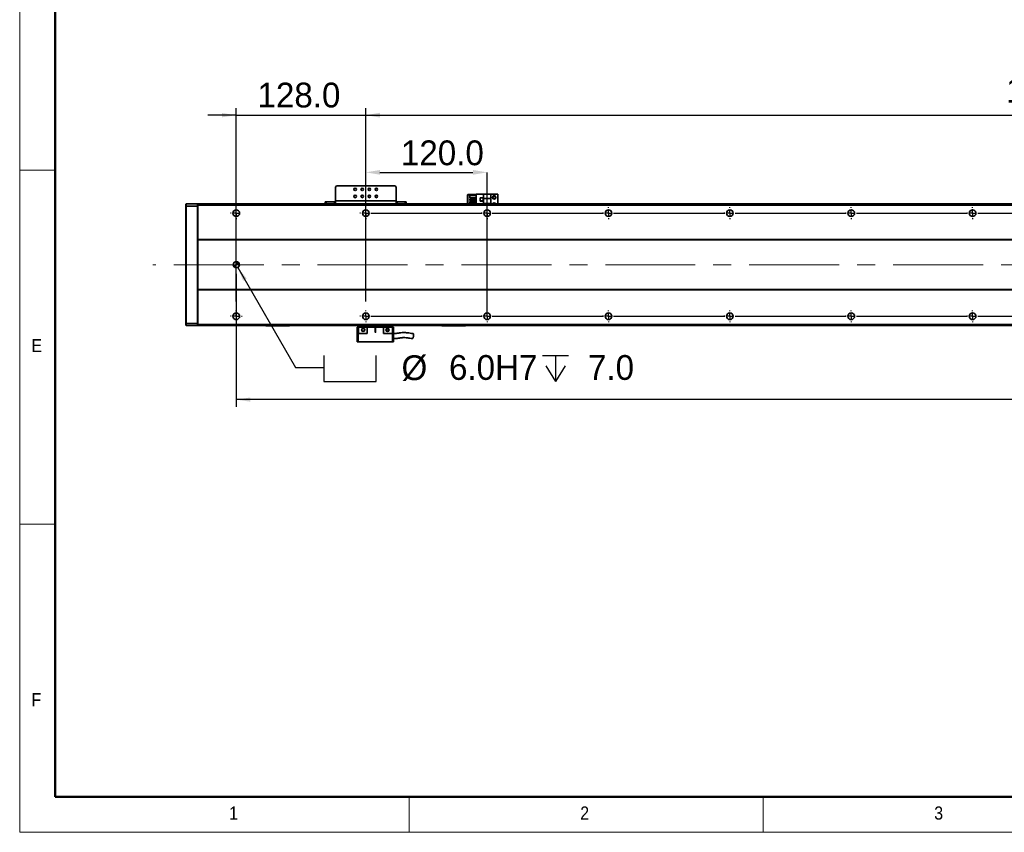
# Model space of a CAD drawing. Header units: millimetres. Extents: x 35 to 2905, y 35 to 2044.
# Tile 1 of 10: x 35 to 1008, y 35 to 838. Entities that reach past the tile are written whole.
import ezdxf

# ---------------------------------------------------------------- set-up
doc = ezdxf.new("R2010")
doc.units = ezdxf.units.MM
doc.header["$LTSCALE"] = 7
doc.header["$PDSIZE"] = -1
doc.linetypes.add('CENTERX2', pattern=[20.32, 12.7, -2.54, 2.54, -2.54])
doc.layers.add('黑色实线', color=7, linetype='Continuous')
doc.styles.add('SLDTEXTSTYLE1', font='Gothic.ttf', dxfattribs={"width": 0.913})
doc.styles.add('SLDTEXTSTYLE8', font='txt')
doc.dimstyles.new('SLDDIMSTYLE0', dxfattribs={"dimtxt": 24.5, "dimasz": 14, "dimexe": 0, "dimexo": 0.0625, "dimgap": 6.125, "dimtad": 2, "dimdec": 1, "dimrnd": 1e-09, "dimzin": 4, "dimdsep": 46, "dimtxsty": 'SLDTEXTSTYLE8', "dimsah": 1, "dimcen": 0.09, "dimadec": 0, "dimazin": 1, "dimtfac": 1, "dimtdec": 1, "dimtmove": 0, "dimatfit": 0, "dimfxl": 0, "dimfrac": 2, "dimtolj": 1, "dimtzin": 12, "dimarcsym": 0})
doc.dimstyles.new('SLDDIMSTYLE3', dxfattribs={"dimtxt": 24.5, "dimasz": 14, "dimexe": 0, "dimexo": 0.0625, "dimgap": 6.125, "dimtad": 2, "dimdec": 1, "dimrnd": 1e-09, "dimzin": 4, "dimdsep": 46, "dimtxsty": 'SLDTEXTSTYLE8', "dimsah": 1, "dimcen": 0.09, "dimadec": 0, "dimazin": 1, "dimtfac": 1, "dimtdec": 1, "dimtofl": 0, "dimtmove": 0, "dimatfit": 3, "dimfxl": 0, "dimfrac": 2, "dimtolj": 1, "dimtzin": 12, "dimarcsym": 0})
doc.dimstyles.new('SLDDIMSTYLE7', dxfattribs={"dimtxt": 24.5, "dimasz": 14, "dimexe": 0, "dimexo": 0.0625, "dimgap": 6.125, "dimtad": 0, "dimtih": 1, "dimtoh": 1, "dimdec": 1, "dimrnd": 1e-09, "dimzin": 4, "dimdsep": 46, "dimtxsty": 'SLDTEXTSTYLE8', "dimsah": 1, "dimcen": 0, "dimadec": 0, "dimazin": 1, "dimtfac": 1, "dimtdec": 1, "dimtofl": 0, "dimtmove": 0, "dimatfit": 3, "dimfxl": 0, "dimfrac": 2, "dimtolj": 1, "dimtzin": 12, "dimarcsym": 0})

# ---------------------------------------------------------------- blocks, each defined once
blk = doc.blocks.new('SW_SYMBOL_HOLE_SPOT')
at = {"layer": '黑色实线', "color": 0}
for p, q in [((0, 6125), (0, 525)), ((11200, 525), (11200, 6125)), ((0, 525), (11200, 525))]:
    blk.add_line(p, q, dxfattribs=at)
blk = doc.blocks.new('SW_SYMBOL_HOLE_DEPTH')
at = {"layer": '黑色实线', "color": 0}
for p, q in [((0, 6125), (5600, 6125)), ((2800, 6125), (2800, 525)), ((700, 3885), (2800, 525)), ((4900, 3885), (2800, 525))]:
    blk.add_line(p, q, dxfattribs=at)
blk = doc.blocks.new('_D_27')
at = {"layer": '黑色实线'}
for p, q in [((250.66, 593.4), (307.85, 494.34)), ((307.85, 494.34), (335.85, 494.34))]:
    blk.add_line(p, q, dxfattribs=at)
blk.add_solid([(250.66, 593.4), (255.84, 580.22), (259.47, 582.32)], dxfattribs=at)
at = {"layer": '黑色实线', "xscale": 0.004592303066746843, "yscale": 0.004592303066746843, "zscale": 0.004592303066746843}
for name, p in [('SW_SYMBOL_HOLE_SPOT', (335.85, 478.12)), ('SW_SYMBOL_HOLE_DEPTH', (551.9, 478.12))]:
    blk.add_blockref(name, p, dxfattribs=at)
at = {"layer": '黑色实线', "char_height": 24.5, "attachment_point": 1, "style": 'SLDTEXTSTYLE8'}
for s, insert in [('%%c', (412.5, 506.44)), (' 6.0H7 ', (450.36, 506.68)), (' 7.0', (587.76, 506.68))]:
    blk.add_mtext(s, dxfattribs=dict(at, insert=insert))
blk = doc.blocks.new('_D_29')
at = {"layer": '黑色实线'}
for p, q in [((249.16, 587.11), (249.16, 455.67)), ((2185.16, 581.57), (2185.16, 455.67)), ((2185.16, 462.67), (249.16, 462.67))]:
    blk.add_line(p, q, dxfattribs=at)
for points in [[(249.16, 462.67), (263.16, 460.57), (263.16, 464.77)], [(2185.16, 462.67), (2171.16, 464.77), (2171.16, 460.57)]]:
    blk.add_solid(points, dxfattribs=at)
at = {"layer": '黑色实线', "insert": (1173.41, 494.81), "char_height": 24.5, "attachment_point": 1, "style": 'SLDTEXTSTYLE8'}
blk.add_mtext('1936.0', dxfattribs=at)
blk = doc.blocks.new('_D_32')
at = {"layer": 'Defpoints', "color": 0}
for p in [(2057.16, 743.8), (377.16, 652.84), (2057.16, 652.84)]:
    blk.add_point(p, dxfattribs=at)
at = {"layer": '黑色实线', "color": 0, "lineweight": -2}
for p, q in [((377.16, 652.9), (377.16, 743.8)), ((391.16, 743.8), (2043.16, 743.8)), ((2057.16, 652.9), (2057.16, 743.8))]:
    blk.add_line(p, q, dxfattribs=at)
at = {"layer": '黑色实线', "color": 0}
for points in [[(391.16, 746.13), (391.16, 741.46), (377.16, 743.8)], [(2043.16, 746.13), (2043.16, 741.46), (2057.16, 743.8)]]:
    blk.add_solid(points, dxfattribs=at)
at = {"layer": '黑色实线', "color": 0, "insert": (1221.29, 780.51), "char_height": 24.5, "attachment_point": 2, "style": 'SLDTEXTSTYLE8'}
blk.add_mtext('\\A1;1680.0=14×120.0（PITCH）', dxfattribs=at)
blk = doc.blocks.new('_D_33')
at = {"layer": 'Defpoints', "color": 0}
for p in [(497.16, 687.27), (377.16, 652.84), (497.16, 545)]:
    blk.add_point(p, dxfattribs=at)
at = {"layer": '黑色实线', "color": 0, "lineweight": -2}
for p, q in [((377.16, 652.9), (377.16, 687.27)), ((391.16, 687.27), (483.16, 687.27)), ((497.16, 545.06), (497.16, 687.27))]:
    blk.add_line(p, q, dxfattribs=at)
at = {"layer": '黑色实线', "color": 0}
for points in [[(391.16, 689.6), (391.16, 684.94), (377.16, 687.27)], [(483.16, 689.6), (483.16, 684.94), (497.16, 687.27)]]:
    blk.add_solid(points, dxfattribs=at)
at = {"layer": '黑色实线', "color": 0, "insert": (452.92, 718.83), "char_height": 24.5, "attachment_point": 2, "style": 'SLDTEXTSTYLE8'}
blk.add_mtext('\\A1;120.0', dxfattribs=at)
blk = doc.blocks.new('_D_34')
at = {"layer": '黑色实线'}
for p, q in [((249.16, 559.73), (249.16, 750.8)), ((377.16, 559.73), (377.16, 750.8)), ((249.16, 743.8), (221.16, 743.8)), ((249.16, 743.8), (377.16, 743.8)), ((377.16, 743.8), (405.16, 743.8))]:
    blk.add_line(p, q, dxfattribs=at)
for points in [[(249.16, 743.8), (235.16, 745.9), (235.16, 741.7)], [(377.16, 743.8), (391.16, 741.7), (391.16, 745.9)]]:
    blk.add_solid(points, dxfattribs=at)
at = {"layer": '黑色实线', "insert": (270.11, 775.94), "char_height": 24.5, "attachment_point": 1, "style": 'SLDTEXTSTYLE8'}
blk.add_mtext('128.0', dxfattribs=at)
blk = doc.blocks.new('SW_CENTERMARKSYMBOL_24')
at = {"layer": '黑色实线', "color": 0}
for p, q in [((-5.08, 0), (-5.84, 0)), ((0, 0), (-2.54, 0)), ((0, 5.08), (0, 5.84)), ((0, 0), (0, 2.54)), ((0, 0), (0, -2.54)), ((0, 0), (2.54, 0)), ((5.08, 0), (5.84, 0)), ((0, -5.08), (0, -5.84))]:
    blk.add_line(p, q, dxfattribs=at)
blk = doc.blocks.new('SW_CENTERMARKSYMBOL_25')
at = {"layer": '黑色实线', "color": 0}
for p, q in [((-248, 107.08), (-248, 107.84)), ((0, 107.08), (0, 107.84)), ((-253.08, 102), (-253.84, 102)), ((-248, 102), (-250.54, 102)), ((-248, 102), (-248, 104.54)), ((-248, 102), (-248, 99.46)), ((-248, 102), (-245.46, 102)), ((0, 102), (-2.54, 102)), ((0, 102), (0, 104.54)), ((0, 102), (0, 99.46)), ((0, 102), (2.54, 102)), ((5.08, 102), (5.84, 102)), ((-248, 96.92), (-248, 96.16)), ((-125.08, 0), (-125.84, 0)), ((-120, 0), (-122.54, 0)), ((-120, 5.08), (-120, 5.84)), ((-120, 0), (-120, 2.54)), ((-120, 0), (-120, -2.54)), ((-120, 0), (-117.46, 0)), ((-114.92, 0), (-5.08, 0)), ((-5.08, 0), (-5.84, 0)), ((0, 0), (-2.54, 0)), ((0, 0), (-2.54, 0)), ((0, 5.08), (0, 5.84)), ((0, 0), (0, 2.54)), ((0, 0), (0, 2.54)), ((0, 0), (0, -2.54)), ((0, 0), (2.54, 0)), ((0, 0), (0, -2.54)), ((0, 0), (2.54, 0)), ((5.08, 0), (5.84, 0)), ((5.08, 0), (114.92, 0)), ((114.92, 0), (114.16, 0)), ((120, 0), (117.46, 0)), ((120, 0), (117.46, 0)), ((120, 0), (117.46, 0)), ((120, 5.08), (120, 5.84)), ((120, 0), (120, 2.54)), ((120, 0), (120, 2.54)), ((120, 0), (120, 2.54)), ((120, 0), (120, -2.54)), ((120, 0), (122.54, 0)), ((120, 0), (120, -2.54)), ((120, 0), (122.54, 0)), ((120, 0), (120, -2.54)), ((120, 0), (122.54, 0)), ((125.08, 0), (125.84, 0)), ((125.08, 0), (234.92, 0)), ((234.92, 0), (234.16, 0)), ((240, 0), (237.46, 0)), ((240, 0), (237.46, 0)), ((240, 0), (237.46, 0)), ((240, 0), (237.46, 0)), ((240, 5.08), (240, 5.84)), ((240, 0), (240, 2.54)), ((240, 0), (240, 2.54)), ((240, 0), (240, 2.54)), ((240, 0), (240, 2.54)), ((240, 0), (240, -2.54)), ((240, 0), (242.54, 0)), ((240, 0), (240, -2.54)), ((240, 0), (242.54, 0)), ((240, 0), (240, -2.54)), ((240, 0), (242.54, 0)), ((240, 0), (240, -2.54)), ((240, 0), (242.54, 0)), ((245.08, 0), (245.84, 0)), ((245.08, 0), (354.92, 0)), ((354.92, 0), (354.16, 0)), ((360, 0), (357.46, 0)), ((360, 0), (357.46, 0)), ((360, 0), (357.46, 0)), ((360, 0), (357.46, 0)), ((360, 0), (357.46, 0)), ((360, 5.08), (360, 5.84)), ((360, 0), (360, 2.54)), ((360, 0), (360, 2.54)), ((360, 0), (360, 2.54)), ((360, 0), (360, 2.54)), ((360, 0), (360, 2.54)), ((360, 0), (360, -2.54)), ((360, 0), (362.54, 0)), ((360, 0), (360, -2.54)), ((360, 0), (362.54, 0)), ((360, 0), (360, -2.54)), ((360, 0), (362.54, 0)), ((360, 0), (360, -2.54)), ((360, 0), (362.54, 0)), ((360, 0), (360, -2.54)), ((360, 0), (362.54, 0)), ((365.08, 0), (365.84, 0)), ((365.08, 0), (474.92, 0)), ((474.92, 0), (474.16, 0)), ((480, 0), (477.46, 0)), ((480, 0), (477.46, 0)), ((480, 0), (477.46, 0)), ((480, 0), (477.46, 0)), ((480, 0), (477.46, 0)), ((480, 0), (477.46, 0)), ((480, 5.08), (480, 5.84)), ((480, 0), (480, 2.54)), ((480, 0), (480, 2.54)), ((480, 0), (480, 2.54)), ((480, 0), (480, 2.54)), ((480, 0), (480, 2.54)), ((480, 0), (480, 2.54)), ((480, 0), (480, -2.54)), ((480, 0), (482.54, 0)), ((480, 0), (480, -2.54)), ((480, 0), (482.54, 0)), ((480, 0), (480, -2.54)), ((480, 0), (482.54, 0)), ((480, 0), (480, -2.54)), ((480, 0), (482.54, 0)), ((480, 0), (480, -2.54)), ((480, 0), (482.54, 0)), ((480, 0), (480, -2.54)), ((480, 0), (482.54, 0)), ((485.08, 0), (485.84, 0)), ((485.08, 0), (594.92, 0)), ((-120, -5.08), (-120, -5.84)), ((0, -5.08), (0, -5.84)), ((120, -5.08), (120, -5.84)), ((240, -5.08), (240, -5.84)), ((360, -5.08), (360, -5.84)), ((480, -5.08), (480, -5.84))]:
    blk.add_line(p, q, dxfattribs=at)
blk = doc.blocks.new('SW_CENTERMARKSYMBOL_26')
at = {"layer": '黑色实线', "color": 0}
for p, q in [((-245.08, 0), (-245.84, 0)), ((-240, 0), (-242.54, 0)), ((-240, 5.08), (-240, 5.84)), ((-240, 0), (-240, 2.54)), ((-240, 0), (-240, -2.54)), ((-240, 0), (-237.46, 0)), ((-234.92, 0), (-125.08, 0)), ((-125.08, 0), (-125.84, 0)), ((-120, 0), (-122.54, 0)), ((-120, 0), (-122.54, 0)), ((-120, 5.08), (-120, 5.84)), ((-120, 0), (-120, 2.54)), ((-120, 0), (-120, 2.54)), ((-120, 0), (-120, -2.54)), ((-120, 0), (-117.46, 0)), ((-120, 0), (-120, -2.54)), ((-120, 0), (-117.46, 0)), ((-114.92, 0), (-114.16, 0)), ((-114.92, 0), (-5.08, 0)), ((-5.08, 0), (-5.84, 0)), ((0, 0), (-2.54, 0)), ((0, 0), (-2.54, 0)), ((0, 0), (-2.54, 0)), ((0, 5.08), (0, 5.84)), ((0, 0), (0, 2.54)), ((0, 0), (0, 2.54)), ((0, 0), (0, 2.54)), ((0, 0), (0, -2.54)), ((0, 0), (2.54, 0)), ((0, 0), (0, -2.54)), ((0, 0), (2.54, 0)), ((0, 0), (0, -2.54)), ((0, 0), (2.54, 0)), ((5.08, 0), (5.84, 0)), ((5.08, 0), (114.92, 0)), ((114.92, 0), (114.16, 0)), ((120, 0), (117.46, 0)), ((120, 0), (117.46, 0)), ((120, 0), (117.46, 0)), ((120, 0), (117.46, 0)), ((120, 5.08), (120, 5.84)), ((120, 0), (120, 2.54)), ((120, 0), (120, 2.54)), ((120, 0), (120, 2.54)), ((120, 0), (120, 2.54)), ((120, 0), (120, -2.54)), ((120, 0), (122.54, 0)), ((120, 0), (120, -2.54)), ((120, 0), (122.54, 0)), ((120, 0), (120, -2.54)), ((120, 0), (122.54, 0)), ((120, 0), (120, -2.54)), ((120, 0), (122.54, 0)), ((125.08, 0), (125.84, 0)), ((125.08, 0), (234.92, 0)), ((234.92, 0), (234.16, 0)), ((240, 0), (237.46, 0)), ((240, 0), (237.46, 0)), ((240, 0), (237.46, 0)), ((240, 0), (237.46, 0)), ((240, 0), (237.46, 0)), ((240, 5.08), (240, 5.84)), ((240, 0), (240, 2.54)), ((240, 0), (240, 2.54)), ((240, 0), (240, 2.54)), ((240, 0), (240, 2.54)), ((240, 0), (240, 2.54)), ((240, 0), (240, -2.54)), ((240, 0), (242.54, 0)), ((240, 0), (240, -2.54)), ((240, 0), (242.54, 0)), ((240, 0), (240, -2.54)), ((240, 0), (242.54, 0)), ((240, 0), (240, -2.54)), ((240, 0), (242.54, 0)), ((240, 0), (240, -2.54)), ((240, 0), (242.54, 0)), ((245.08, 0), (245.84, 0)), ((245.08, 0), (354.92, 0)), ((354.92, 0), (354.16, 0)), ((360, 0), (357.46, 0)), ((360, 0), (357.46, 0)), ((360, 0), (357.46, 0)), ((360, 0), (357.46, 0)), ((360, 0), (357.46, 0)), ((360, 0), (357.46, 0)), ((360, 5.08), (360, 5.84)), ((360, 0), (360, 2.54)), ((360, 0), (360, 2.54)), ((360, 0), (360, 2.54)), ((360, 0), (360, 2.54)), ((360, 0), (360, 2.54)), ((360, 0), (360, 2.54)), ((360, 0), (360, -2.54)), ((360, 0), (362.54, 0)), ((360, 0), (360, -2.54)), ((360, 0), (362.54, 0)), ((360, 0), (360, -2.54)), ((360, 0), (362.54, 0)), ((360, 0), (360, -2.54)), ((360, 0), (362.54, 0)), ((360, 0), (360, -2.54)), ((360, 0), (362.54, 0)), ((360, 0), (360, -2.54)), ((360, 0), (362.54, 0)), ((365.08, 0), (365.84, 0)), ((365.08, 0), (474.92, 0)), ((-240, -5.08), (-240, -5.84)), ((-120, -5.08), (-120, -5.84)), ((0, -5.08), (0, -5.84)), ((120, -5.08), (120, -5.84)), ((240, -5.08), (240, -5.84)), ((360, -5.08), (360, -5.84))]:
    blk.add_line(p, q, dxfattribs=at)
blk = doc.blocks.new('SW_DOWELSYMBOL_4')
at = {"linetype": 'Continuous', "lineweight": 18}
h = blk.add_hatch(color=0, dxfattribs=at)
edge = h.paths.add_edge_path(flags=0)
edge.add_arc((0, 0), 3, 180, 270)
edge.add_line((0, -3), (0, 0))
edge.add_line((0, 0), (-3, 0))
h = blk.add_hatch(color=0, dxfattribs=at)
edge = h.paths.add_edge_path(flags=0)
edge.add_arc((0, 0), 3, 0, 90)
edge.add_line((0, 3), (0, 0))
edge.add_line((0, 0), (3, 0))
at = {"layer": '黑色实线', "color": 0}
blk.add_circle((0, 0), 3, dxfattribs=at)

msp = doc.modelspace()

# ---------------------------------------------------------------- linework, layer by layer
at = {"color": 7, "linetype": 'Continuous', "lineweight": 18}
for p, q in [((35, 2044), (35, 35)), ((70, 2009), (70, 70)), ((35, 689.5), (70, 689.5)), ((70, 339.5), (35, 339.5)), ((70, 70), (2870, 70)), ((420, 35), (420, 70)), ((770, 70), (770, 35)), ((861, 70), (2870, 70)), ((35, 35), (2905, 35))]:
    msp.add_line(p, q, dxfattribs=at)
at = {"color": 7, "linetype": 'Continuous', "lineweight": 50}
for p, q in [((70, 2009), (70, 70)), ((70, 70), (2870, 70))]:
    msp.add_line(p, q, dxfattribs=at)
at = {"color": 7, "linetype": 'Continuous', "lineweight": 35}
for p, q in [((348.16, 673.8), (347.16, 672.8)), ((347.16, 672.8), (347.16, 659)), ((406.16, 673.8), (348.16, 673.8)), ((407.16, 672.8), (406.16, 673.8)), ((407.16, 659), (407.16, 672.8)), ((477.96, 665.5), (477.66, 665.2)), ((477.96, 665.2), (477.66, 665.2)), ((477.66, 656), (477.66, 665.2)), ((478.08, 665.5), (477.96, 665.2)), ((477.96, 665.5), (478.08, 665.5)), ((482.36, 665.2), (477.96, 665.2)), ((477.96, 665.2), (477.96, 656)), ((478.08, 665.5), (482.36, 665.5)), ((479.96, 662.06), (479.96, 664.56)), ((479.96, 664.56), (486.16, 664.56)), ((479.96, 662.06), (486.16, 662.06)), ((482.36, 664.56), (482.36, 665.5)), ((482.36, 665.5), (486.16, 665.5)), ((482.36, 661.02), (482.36, 662.06)), ((486.16, 656), (486.16, 665.8)), ((486.16, 665.8), (493.71, 665.8)), ((493.46, 662.1), (490.26, 662.1)), ((490.26, 662.1), (490.26, 658.9)), ((493.36, 662), (490.36, 662)), ((490.36, 662), (490.36, 659)), ((493.36, 659), (493.36, 662)), ((493.46, 658.9), (493.46, 662.1)), ((500.66, 665.8), (493.71, 665.8)), ((493.71, 665.8), (493.71, 661.5)), ((500.66, 661.5), (500.66, 665.8)), ((507.66, 665.8), (500.66, 665.8)), ((507.66, 665.8), (507.66, 656)), ((199.16, 655.7), (199.46, 656)), ((199.16, 653.87), (199.16, 655.7)), ((199.16, 653.87), (199.46, 654)), ((199.16, 538.12), (199.16, 653.87)), ((199.46, 656), (199.46, 654)), ((199.46, 656), (210.86, 656)), ((199.46, 654), (199.46, 538)), ((210.86, 654), (199.46, 654)), ((210.86, 654), (210.86, 656)), ((211.16, 655.7), (210.86, 656)), ((210.86, 538), (210.86, 654)), ((211.16, 653.87), (210.86, 654)), ((2223.16, 656), (211.16, 656)), ((211.16, 655), (211.16, 656)), ((2223.16, 655), (211.16, 655)), ((211.16, 621), (211.16, 655)), ((337.16, 656), (337.16, 658)), ((337.16, 658), (338.16, 658)), ((338.16, 658), (338.16, 656)), ((338.16, 658), (346.16, 658)), ((346.16, 658), (346.16, 656)), ((347.16, 658), (346.16, 658)), ((407.16, 659), (347.16, 659)), ((347.16, 656), (347.16, 659)), ((407.16, 659), (407.16, 656)), ((408.16, 658), (407.16, 658)), ((408.16, 658), (408.16, 656)), ((408.16, 658), (416.16, 658)), ((416.16, 656), (416.16, 658)), ((416.16, 658), (417.16, 658)), ((417.16, 658), (417.16, 656)), ((479.96, 659.52), (479.96, 661.02)), ((479.96, 661.02), (486.16, 661.02)), ((479.96, 659.52), (486.16, 659.52)), ((479.96, 656.98), (479.96, 658.48)), ((479.96, 658.48), (486.16, 658.48)), ((479.96, 656.98), (486.16, 656.98)), ((482.36, 658.48), (482.36, 659.52)), ((482.36, 656), (482.36, 656.98)), ((490.26, 658.9), (493.46, 658.9)), ((490.36, 659), (493.36, 659)), ((500.66, 661.5), (493.71, 661.5)), ((493.71, 656.5), (493.71, 661.5)), ((493.71, 656.5), (500.66, 656.5)), ((493.71, 656.5), (493.71, 656)), ((500.66, 661.5), (500.66, 656.5)), ((500.66, 656), (500.66, 656.5)), ((252.16, 648.37), (252.16, 645.62)), ((2223.16, 621), (211.16, 621)), ((211.16, 621), (211.16, 620.5)), ((2223.16, 620.5), (211.16, 620.5)), ((211.16, 571.5), (211.16, 620.5)), ((2223.16, 571.5), (211.16, 571.5)), ((211.16, 571), (211.16, 571.5)), ((2223.16, 571), (211.16, 571)), ((211.16, 537), (211.16, 571)), ((252.16, 546.37), (252.16, 543.62)), ((199.16, 536.3), (199.16, 538.12)), ((199.16, 538.12), (199.46, 538)), ((199.16, 536.3), (199.46, 536)), ((199.46, 538), (199.46, 536)), ((199.46, 538), (210.86, 538)), ((210.86, 536), (199.46, 536)), ((211.16, 538.12), (210.86, 538)), ((210.86, 536), (210.86, 538)), ((211.16, 536.3), (210.86, 536)), ((2223.16, 537), (211.16, 537)), ((211.16, 537), (211.16, 536)), ((2223.16, 536), (211.16, 536)), ((278.16, 535.8), (278.16, 536)), ((278.16, 535.8), (278.46, 535.5)), ((278.16, 535.8), (279.16, 535.8)), ((279.28, 535.5), (278.46, 535.5)), ((279.16, 536), (279.16, 535.8)), ((279.28, 535.5), (279.16, 535.8)), ((279.16, 535.8), (301.16, 535.8)), ((301.03, 535.5), (279.28, 535.5)), ((301.03, 535.5), (301.16, 535.8)), ((301.86, 535.5), (301.03, 535.5)), ((301.16, 535.8), (301.16, 536)), ((301.16, 535.8), (302.16, 535.8)), ((301.86, 535.5), (302.16, 535.8)), ((302.16, 536), (302.16, 535.8)), ((369.66, 534.1), (369.66, 536)), ((403.66, 534.1), (403.66, 536)), ((452.16, 535.8), (452.16, 536)), ((452.16, 535.8), (452.46, 535.5)), ((452.16, 535.8), (453.16, 535.8)), ((453.28, 535.5), (452.46, 535.5)), ((453.16, 536), (453.16, 535.8)), ((453.28, 535.5), (453.16, 535.8)), ((453.16, 535.8), (475.16, 535.8)), ((475.03, 535.5), (453.28, 535.5)), ((475.03, 535.5), (475.16, 535.8)), ((475.86, 535.5), (475.03, 535.5)), ((475.16, 535.8), (475.16, 536)), ((475.16, 535.8), (476.16, 535.8)), ((475.86, 535.5), (476.16, 535.8)), ((476.16, 536), (476.16, 535.8)), ((368.66, 534.1), (368.66, 519.7)), ((369.86, 534.1), (368.66, 534.1)), ((369.86, 528.1), (369.66, 528.1)), ((369.66, 519.7), (369.66, 528.1)), ((369.86, 534.1), (369.86, 528.1)), ((378.66, 534.1), (369.86, 534.1)), ((369.86, 528.1), (378.66, 528.1)), ((378.66, 534.1), (386.41, 534.1)), ((378.66, 534.1), (378.66, 528.1)), ((386.91, 534.1), (386.41, 534.1)), ((386.41, 534.1), (386.41, 529.35)), ((386.91, 534.1), (394.66, 534.1)), ((386.91, 529.35), (386.91, 534.1)), ((394.66, 528.1), (394.66, 534.1)), ((403.46, 534.1), (394.66, 534.1)), ((394.66, 528.1), (403.46, 528.1)), ((399.66, 532.15), (399.8, 531.74)), ((403.46, 528.1), (403.46, 534.1)), ((404.66, 534.1), (403.46, 534.1)), ((403.66, 528.1), (403.46, 528.1)), ((403.66, 528.1), (403.66, 519.7)), ((404.66, 519.7), (404.66, 534.1)), ((369.66, 519.7), (368.66, 519.7)), ((403.66, 519.7), (369.66, 519.7)), ((404.66, 519.7), (403.66, 519.7))]:
    msp.add_line(p, q, dxfattribs=at)
at = {"color": 8, "linetype": 'Continuous', "lineweight": 35}
for p, q in [((374.41, 664.5), (372.91, 664.5)), ((381.41, 664.5), (379.91, 664.5))]:
    msp.add_line(p, q, dxfattribs=at)
at = {"color": 7, "linetype": 'Continuous', "lineweight": 35}
for centre, radius in [((366.66, 670.5), 1.25), ((373.66, 670.5), 1.25), ((380.66, 670.5), 1.25), ((387.66, 670.5), 1.25), ((366.66, 663.5), 1.25), ((373.66, 663.5), 1.25), ((380.66, 663.5), 1.25), ((387.66, 663.5), 1.25), ((504.16, 662.5), 1.75), ((504.16, 662.5), 1.25), ((249.16, 647), 3.3), ((377.16, 647), 3.3), ((497.16, 647), 3.3), ((617.16, 647), 3.3), ((737.16, 647), 3.3), ((857.16, 647), 3.3), ((977.16, 647), 3.3), ((249.16, 596), 3), ((249.16, 545), 3.3), ((377.16, 545), 3.3), ((497.16, 545), 3.3), ((617.16, 545), 3.3), ((737.16, 545), 3.3), ((857.16, 545), 3.3), ((977.16, 545), 3.3), ((374.66, 531.6), 1.6), ((398.66, 531.6), 1.6)]:
    msp.add_circle(centre, radius, dxfattribs=at)
for centre, radius, start, end in [((504.16, 655.5), 1.75, 16.60155, 163.39845), ((504.16, 655.5), 1.25, 23.57818, 156.42182), ((386.66, 529.35), 0.25, 180, 0)]:
    msp.add_arc(centre, radius, start, end, dxfattribs=at)
for points, knots in [([(375.8, 531.74), (375.81, 531.62), (375.85, 531.36), (375.75, 530.97), (375.52, 530.62), (375.19, 530.35), (374.77, 530.2), (374.31, 530.2), (373.88, 530.33), (373.65, 530.51), (373.54, 530.6)], [0, 0, 0, 0, 0.1147377, 0.2305924, 0.3509258, 0.4758244, 0.6054507, 0.7393978, 0.8775413, 1, 1, 1, 1]), ([(374.64, 532.9), (374.78, 532.87), (375.06, 532.81), (375.42, 532.56), (375.59, 532.31), (375.66, 532.17), (375.66, 532.15)], [0, 0, 0, 0, 0.32233, 0.643215, 0.951835, 1, 1, 1, 1]), ([(398.66, 532.75), (398.54, 532.74), (398.31, 532.72), (397.99, 532.56), (397.73, 532.32), (397.56, 532.01), (397.49, 531.66), (397.52, 531.31), (397.66, 530.99), (397.88, 530.72), (398.18, 530.53), (398.52, 530.44), (398.87, 530.45), (399.2, 530.57), (399.49, 530.78), (399.69, 531.06), (399.81, 531.39), (399.8, 531.63), (399.8, 531.74)], [0, 0, 0, 0, 0.062498, 0.124997, 0.187497, 0.249997, 0.312496, 0.374996, 0.437495, 0.499997, 0.562494, 0.624995, 0.687496, 0.749995, 0.812497, 0.874998, 0.937499, 1, 1, 1, 1]), ([(399.8, 531.74), (399.81, 531.62), (399.85, 531.36), (399.75, 530.97), (399.52, 530.62), (399.19, 530.35), (398.77, 530.2), (398.31, 530.2), (397.88, 530.33), (397.65, 530.51), (397.54, 530.6)], [0, 0, 0, 0, 0.114738, 0.230593, 0.350926, 0.475832, 0.60545, 0.739397, 0.877549, 1, 1, 1, 1]), ([(398.64, 532.9), (398.78, 532.87), (399.06, 532.81), (399.42, 532.56), (399.59, 532.31), (399.66, 532.17), (399.66, 532.15)], [0, 0, 0, 0, 0.322312, 0.64322, 0.951843, 1, 1, 1, 1]), ([(423.97, 527.89), (423, 528.04), (421.19, 528.33), (418.72, 528.72), (416.66, 528.89), (414.81, 528.92), (412.77, 528.84), (410.94, 528.64), (409.43, 528.42), (408.42, 528.27), (407.38, 528.12), (406.32, 528), (405.4, 527.92), (404.85, 527.95), (404.66, 527.97)], [0, 0, 0, 0, 0.155774, 0.290786, 0.39677, 0.47499, 0.57359, 0.704746, 0.75469, 0.807087, 0.861209, 0.915956, 0.970407, 1, 1, 1, 1]), ([(423.4, 522.99), (423.44, 522.98), (423.54, 522.94), (423.73, 523.2), (423.94, 523.7), (424.13, 524.4), (424.27, 525.2), (424.35, 526.04), (424.35, 526.82), (424.28, 527.44), (424.15, 527.83), (424.02, 527.86), (423.97, 527.87)], [0, 0, 0, 0, 0.057406, 0.163025, 0.266466, 0.369977, 0.474788, 0.581585, 0.690231, 0.799775, 0.908817, 1, 1, 1, 1]), ([(404.66, 522.98), (404.89, 522.97), (405.61, 522.95), (406.75, 523.03), (408.43, 523.23), (410.13, 523.5), (411.81, 523.73), (413.26, 523.87), (414.95, 523.96), (416.86, 523.89), (418.89, 523.67), (421, 523.31), (422.55, 523.07), (423.4, 522.95)], [0, 0, 0, 0, 0.036868, 0.11254, 0.178518, 0.302805, 0.38427, 0.444528, 0.530286, 0.647338, 0.744746, 0.860354, 1, 1, 1, 1])]:
    msp.add_open_spline(points, degree=3, knots=knots, dxfattribs=at)
at = {"layer": '黑色实线', "linetype": 'CENTERX2', "lineweight": 18}
msp.add_line((2267.61, 596), (166.71, 596), dxfattribs=at)

# ---------------------------------------------------------------- block references
at = {"layer": '黑色实线'}
for name, p in [('SW_CENTERMARKSYMBOL_25', (497.16, 545)), ('SW_CENTERMARKSYMBOL_26', (617.16, 647)), ('SW_DOWELSYMBOL_4', (249.16, 596)), ('SW_CENTERMARKSYMBOL_24', (249.16, 545))]:
    msp.add_blockref(name, p, dxfattribs=at)

# ---------------------------------------------------------------- texts
at = {"color": 7, "linetype": 'Continuous', "lineweight": 0, "char_height": 12.96, "attachment_point": 1, "style": 'SLDTEXTSTYLE1'}
for s, insert in [('E', (46.67, 522.52)), ('F', (46.67, 172.52)), ('1', (242.08, 60.52)), ('2', (589.17, 60.52)), ('3', (939.17, 60.52))]:
    msp.add_mtext(s, dxfattribs=dict(at, insert=insert))

# ---------------------------------------------------------------- dimensions: what is measured, and where the dimension line sits
at = {"layer": '黑色实线'}
dim = msp.add_linear_dim(base=(2057.16, 743.8), p1=(377.16, 652.84), p2=(2057.16, 652.84), text='<>=14×120.0（PITCH）', dimstyle='SLDDIMSTYLE3', dxfattribs=at)
dim.commit()
dim.dimension.update_dxf_attribs({"geometry": '_D_32', "text_midpoint": (1221.29, 743.8), "dimtype": 160})
for base, p1, p2, dimstyle, picture, middle in [((377.16, 743.8), (249.16, 550.84), (377.16, 550.84), 'SLDDIMSTYLE0', '_D_34', (309.14, 743.8)), ((497.16, 687.27), (377.16, 652.84), (497.16, 545), 'SLDDIMSTYLE0', '_D_33', (452.92, 687.27)), ((249.16, 462.67), (2185.16, 590.46), (249.16, 596), 'SLDDIMSTYLE3', '_D_29', (1221.29, 462.67))]:
    dim = msp.add_linear_dim(base=base, p1=p1, p2=p2, dimstyle=dimstyle, dxfattribs=at)
    dim.commit()
    dim.dimension.update_dxf_attribs({"geometry": picture, "text_midpoint": middle, "dimtype": 160})
dim = msp.add_diameter_dim_2p(p1=(247.66, 598.59), p2=(250.66, 593.4), text='{\\fGDT;v} <>H7 {\\fGDT;x} 7.0\\P', dimstyle='SLDDIMSTYLE7', dxfattribs=at)
dim.commit()
dim.dimension.update_dxf_attribs({"geometry": '_D_27', "text_midpoint": (487.6, 494.34), "dimtype": 163})

doc.saveas('drawing.dxf')
